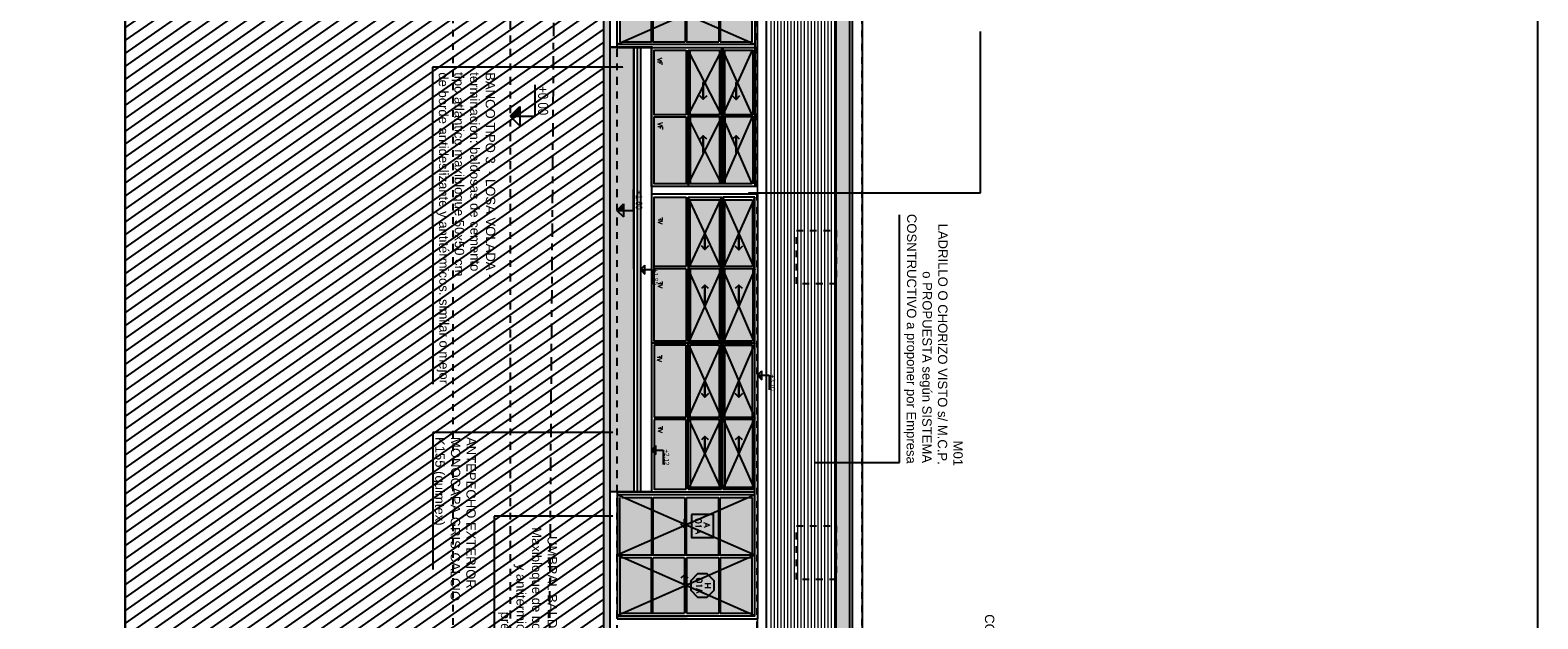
# Model space of a CAD drawing. Header units: millimetres. Extents: x 4617 to 4884, y 1258 to 1784.
# Tile 149 of 168: x 4730 to 4753, y 1405 to 1414. Entities that reach past the tile are written whole.
import ezdxf
from ezdxf.enums import TextEntityAlignment as Align

# ---------------------------------------------------------------- set-up
doc = ezdxf.new("R2010")
doc.units = ezdxf.units.MM
doc.header["$LTSCALE"] = 0.4
for name, pattern in [('DASHDOT', [1, 0.5, -0.25, 0, -0.25]), ('DOT', [6.35, 0, -6.35]), ('RAYITAS', [0.375, 0.25, -0.125])]:
    doc.linetypes.add(name, pattern=pattern)
for name, color, linetype in [('00 AC - ABERTURAS ALUMINIO - TIPO', 3, 'Continuous'), ('200', 6, 'Continuous'), ('200cotas50', 1, 'Continuous'), ('A ALUMINIO', 4, 'Continuous'), ('A HERRERÍA', 4, 'Continuous'), ('A MURO', 1, 'Continuous'), ('A MURO VISTO', 2, 'Continuous'), ('A PROYECCION', 8, 'Continuous'), ('A VEGETACIÓN', 253, 'Continuous'), ('Hatch 354', 254, 'Continuous'), ('Hatch Ladrillo Visto', 32, 'Continuous'), ('TXT', 3, 'Continuous'), ('TXT COTA', 3, 'Continuous'), ('TXT TERMINACIONES', 3, 'Continuous')]:
    doc.layers.add(name, color=color, linetype=linetype)
doc.layers.add('04 gris', color=252, linetype='Continuous', lineweight=13)
doc.styles.add('ARIAL 0.0014', font='arial.ttf', dxfattribs={"height": 0.0014})
doc.styles.add('ARIAL NARROW', font='ARIALN.TTF')
doc.styles.add('ROMANS', font='romans', dxfattribs={"height": 2})
doc.styles.add('SaAS simplex', font='simplex.shx', dxfattribs={"width": 0.8})
doc.styles.get("Standard").update_dxf_attribs({"font": 'arial.ttf'})
doc.dimstyles.new('COTAS 125', dxfattribs={"dimscale": 0.01, "dimtxt": 15, "dimasz": 8, "dimexe": 5, "dimexo": 20, "dimgap": 10, "dimtad": 0, "dimzin": 9, "dimdsep": 46, "dimtxsty": 'SaAS simplex', "dimblk": 'OBLIQUE', "dimcen": 0, "dimclrd": 8, "dimclre": 8, "dimclrt": 256, "dimadec": 1, "dimazin": 0, "dimtfac": 1, "dimtmove": 2, "dimatfit": 3, "dimldrblk": 'OBLIQUE', "dimfxl": 10, "dimlwd": -1, "dimlwe": -1, "dimarcsym": 0})

# ---------------------------------------------------------------- blocks, each defined once
blk = doc.blocks.new('AL 02 b f')
at = {"layer": 'Hatch 354'}
h = blk.add_hatch(color=256, dxfattribs=at)
h.dxf.hatch_style = 1
h.paths.add_polyline_path([(0.907, 2.024), (0.08, 2.024), (0.08, 1.547), (0.907, 1.547)])
h.paths.add_polyline_path([(1.814, 2.024), (0.947, 2.024), (0.947, 1.547), (1.814, 1.547)])
h.paths.add_polyline_path([(1.814, 1.527), (0.947, 1.527), (0.947, 1.044), (1.814, 1.044)])
h.paths.add_polyline_path([(0.907, 1.527), (0.08, 1.527), (0.08, 1.044), (0.907, 1.044)])
h.paths.add_polyline_path([(0.907, 1.024), (0.08, 1.024), (0.08, 0.542), (0.907, 0.542)])
h.paths.add_polyline_path([(1.814, 1.024), (0.947, 1.024), (0.947, 0.542), (1.814, 0.542)])
h.paths.add_polyline_path([(1.814, 0.522), (0.947, 0.522), (0.947, 0.044), (1.814, 0.044)])
h.paths.add_polyline_path([(0.907, 0.522), (0.08, 0.522), (0.08, 0.044), (0.907, 0.044)])
h.paths.add_polyline_path([(2.907, 1.039), (1.937, 1.039), (1.937, 0.559), (2.907, 0.559)])
h.paths.add_polyline_path([(3.937, 1.039), (2.937, 1.039), (2.937, 0.559), (3.937, 0.559)])
h.paths.add_polyline_path([(3.937, 1.539), (2.937, 1.539), (2.937, 1.099), (3.937, 1.099)])
h.paths.add_polyline_path([(2.907, 1.539), (1.937, 1.539), (1.937, 1.099), (2.907, 1.099)])
h.paths.add_polyline_path([(2.907, 2.034), (1.937, 2.034), (1.937, 1.619), (2.907, 1.619)])
h.paths.add_polyline_path([(3.937, 2.034), (3.035, 2.034), (2.937, 2.034), (2.937, 1.619), (3.937, 1.619)])
at = {"layer": 'A ALUMINIO'}
for p, q in [((1.897, 2.104), (-0.003, 2.104)), ((3.977, 2.104), (-0.003, 2.104)), ((3.977, 2.104), (-0.003, 2.104)), ((-0.003, 0.004), (-0.003, 2.104)), ((0.947, 2.064), (0.947, 0.004)), ((1.854, 2.064), (3.977, 2.064)), ((2.937, 2.064), (2.937, 1.589)), ((2.937, 2.034), (3.937, 2.034)), ((3.977, 2.104), (3.977, 0.519)), ((1.814, 2.024), (0.947, 2.024)), ((1.814, 1.547), (1.814, 2.024)), ((1.937, 1.589), (1.937, 2.024)), ((3.937, 2.024), (3.937, 1.539)), ((1.897, 1.589), (3.937, 1.589)), ((2.937, 1.619), (3.937, 1.619)), ((0.907, 1.527), (0.08, 1.527)), ((0.947, 1.547), (1.814, 1.547)), ((0.947, 1.527), (1.814, 1.527)), ((1.897, 1.569), (3.937, 1.569)), ((1.937, 1.069), (1.937, 1.569)), ((2.937, 1.569), (2.937, 1.069)), ((2.937, 1.539), (3.937, 1.539)), ((3.937, 1.539), (3.937, 1.039)), ((0.907, 1.024), (0.08, 1.024)), ((0.947, 1.024), (1.814, 1.024)), ((1.937, 1.069), (3.977, 1.069)), ((1.937, 1.039), (2.907, 1.039)), ((2.937, 1.099), (3.937, 1.099)), ((2.937, 1.039), (3.937, 1.039)), ((3.977, 0.519), (1.897, 0.519)), ((1.897, 0.004), (-0.003, 0.004)), ((0.947, 0.044), (1.814, 0.044))]:
    blk.add_line(p, q, dxfattribs=at)
for points in [[(0.04, 0.004), (0.04, 2.064), (1.854, 2.064), (1.854, 0.004)], [(1.897, 0.004), (1.897, 2.064)], [(1.937, 1.589), (1.937, 2.024)], [(0.907, 1.527), (0.907, 1.044), (0.08, 1.044), (0.08, 1.527)], [(0.947, 1.044), (1.814, 1.044), (1.814, 1.527)], [(2.907, 1.539), (2.907, 1.099), (1.937, 1.099), (1.937, 1.539), (2.907, 1.539)], [(0.907, 1.024), (0.907, 0.542), (0.08, 0.542), (0.08, 1.024)], [(0.947, 0.542), (1.814, 0.542), (1.814, 1.024)], [(2.907, 1.039), (2.907, 0.559), (1.937, 0.559), (1.937, 1.039)], [(3.937, 1.039), (3.937, 0.559), (2.937, 0.559), (2.937, 1.039)], [(1.814, 0.074), (1.814, 0.522), (0.947, 0.522)]]:
    blk.add_lwpolyline(points, dxfattribs=at)
for points in [[(2.907, 2.034), (2.907, 1.619), (1.937, 1.619), (1.937, 2.034)], [(0.08, 1.557), (0.08, 2.024), (0.907, 2.024), (0.907, 1.547), (0.08, 1.547)], [(0.08, 0.522), (0.907, 0.522), (0.907, 0.044), (0.08, 0.044)]]:
    blk.add_lwpolyline(points, close=True, dxfattribs=at)
at = {"layer": 'A PROYECCION'}
for p, q in [((0.04, 2.064), (0.947, 0.004)), ((0.947, 2.064), (0.04, 0.004)), ((0.947, 2.064), (1.854, 0.004)), ((1.854, 2.064), (0.947, 0.004)), ((2.907, 2.024), (1.937, 1.589)), ((1.937, 2.024), (2.907, 1.589)), ((2.937, 2.024), (3.937, 1.589)), ((3.937, 2.024), (2.937, 1.589)), ((2.907, 1.569), (1.937, 1.069)), ((1.937, 1.569), (2.907, 1.069)), ((2.937, 1.569), (3.937, 1.069)), ((3.937, 1.569), (2.942, 1.069))]:
    blk.add_line(p, q, dxfattribs=at)
for points in [[(2.622, 1.838), (2.675, 1.785), (2.422, 1.785), (2.675, 1.785), (2.622, 1.732)], [(3.272, 1.838), (3.219, 1.785), (3.472, 1.785), (3.219, 1.785), (3.272, 1.732)], [(2.621, 1.348), (2.674, 1.295), (2.422, 1.295), (2.674, 1.295), (2.621, 1.242)], [(3.272, 1.348), (3.219, 1.295), (3.472, 1.295), (3.219, 1.295), (3.272, 1.242)], [(0.603, 1.077), (0.656, 1.024), (0.529, 1.024), (0.656, 1.024), (0.603, 0.971)], [(1.411, 1.077), (1.358, 1.024), (1.486, 1.024), (1.358, 1.024), (1.411, 0.971)]]:
    blk.add_lwpolyline(points, dxfattribs=at)
blk = doc.blocks.new('A01b')
at = {"layer": 'Hatch 354'}
h = blk.add_hatch(color=256, dxfattribs=at)
h.dxf.hatch_style = 1
h.paths.add_polyline_path([(0.91, 2.02), (0.083, 2.02), (0.083, 1.543), (0.91, 1.543)])
h.paths.add_polyline_path([(1.817, 2.02), (0.95, 2.02), (0.95, 1.543), (1.817, 1.543)])
h.paths.add_polyline_path([(1.817, 1.523), (0.95, 1.523), (0.95, 1.04), (1.817, 1.04)])
h.paths.add_polyline_path([(0.91, 1.523), (0.083, 1.523), (0.083, 1.04), (0.91, 1.04)])
h.paths.add_polyline_path([(0.91, 1.02), (0.083, 1.02), (0.083, 0.537), (0.91, 0.537)])
h.paths.add_polyline_path([(1.817, 1.02), (0.95, 1.02), (0.95, 0.537), (1.817, 0.537)])
h.paths.add_polyline_path([(1.817, 0.517), (0.95, 0.517), (0.95, 0.04), (1.817, 0.04)])
h.paths.add_polyline_path([(0.91, 0.517), (0.083, 0.517), (0.083, 0.481), (0.083, 0.04), (0.91, 0.04)])
h = blk.add_hatch(color=256, dxfattribs=at)
h.dxf.hatch_style = 1
h.paths.add_polyline_path([(4.096, 2.03), (3.013, 2.03), (3.013, 1.615), (4.096, 1.615)])
h.paths.add_polyline_path([(2.983, 2.03), (1.97, 2.03), (1.97, 1.615), (2.983, 1.615)])
h.paths.add_polyline_path([(2.983, 1.535), (1.97, 1.535), (1.97, 1.095), (2.983, 1.095)])
h.paths.add_polyline_path([(4.096, 1.535), (3.013, 1.535), (3.013, 1.095), (4.096, 1.095)])
h.paths.add_polyline_path([(4.096, 1.035), (3.013, 1.035), (3.013, 0.555), (4.096, 0.555)])
h.paths.add_polyline_path([(2.983, 1.035), (1.94, 1.035), (1.94, 0.555), (2.983, 0.555)])
h = blk.add_hatch(color=256, dxfattribs=at)
h.dxf.hatch_style = 1
h.paths.add_polyline_path([(6.31, 1.035), (5.269, 1.035), (5.269, 0.555), (6.31, 0.555)])
h.paths.add_polyline_path([(6.27, 1.535), (5.269, 1.535), (5.269, 1.095), (6.27, 1.095)])
h.paths.add_polyline_path([(6.27, 2.03), (5.269, 2.03), (5.269, 1.615), (6.27, 1.615)])
h.paths.add_polyline_path([(5.238, 2.03), (4.156, 2.03), (4.156, 1.615), (5.238, 1.615)])
h.paths.add_polyline_path([(5.238, 1.535), (4.156, 1.535), (4.156, 1.095), (5.238, 1.095)])
h.paths.add_polyline_path([(5.238, 1.035), (4.156, 1.035), (4.156, 0.555), (5.238, 0.555)])
at = {"layer": 'A ALUMINIO'}
for p, q in [((6.351, 2.1), (0, 2.1)), ((0, 0), (0, 2.1)), ((0.95, 2.06), (0.95, 0)), ((1.857, 2.06), (6.31, 2.06)), ((1.94, 1.585), (1.94, 2.06)), ((3.013, 2.06), (3.013, 1.585)), ((4.126, 2.06), (4.126, 0.515)), ((5.238, 2.06), (5.238, 1.585)), ((6.31, 2.06), (6.31, 1.585)), ((6.351, 2.1), (6.351, 0.515)), ((1.817, 2.02), (0.95, 2.02)), ((1.817, 1.543), (1.817, 2.02)), ((4.096, 2.02), (4.096, 1.615)), ((5.238, 2.03), (4.156, 2.03)), ((4.156, 2.02), (4.156, 1.615)), ((5.269, 2.03), (6.27, 2.03)), ((6.27, 1.615), (6.27, 2.02)), ((1.94, 1.585), (4.126, 1.585)), ((3.013, 1.585), (4.096, 1.585)), ((6.31, 1.585), (4.126, 1.585)), ((4.156, 1.615), (5.238, 1.615)), ((5.238, 1.585), (4.156, 1.585)), ((0.91, 1.523), (0.083, 1.523)), ((0.95, 1.543), (1.817, 1.543)), ((0.95, 1.523), (1.817, 1.523)), ((1.94, 1.065), (1.94, 1.565)), ((1.94, 1.565), (4.126, 1.565)), ((3.013, 1.565), (3.013, 1.065)), ((3.013, 1.535), (4.096, 1.535)), ((4.096, 1.535), (4.096, 1.095)), ((5.238, 1.535), (4.156, 1.535)), ((4.156, 1.535), (4.156, 1.095)), ((5.238, 1.565), (5.238, 1.065)), ((0, 1.05), (0, 0)), ((0.91, 1.04), (0.083, 1.04)), ((0.91, 1.01), (0.083, 1.01)), ((0.95, 1.04), (1.817, 1.04)), ((0.95, 1.02), (1.817, 1.02)), ((1.94, 1.065), (4.126, 1.065)), ((1.94, 1.035), (2.983, 1.035)), ((2.983, 1.035), (2.983, 0.555)), ((3.013, 1.095), (4.096, 1.095)), ((3.013, 1.035), (4.096, 1.035)), ((3.013, 1.035), (3.013, 0.555)), ((4.096, 1.005), (4.096, 0.622)), ((6.31, 1.065), (4.126, 1.065)), ((5.238, 1.095), (4.156, 1.095)), ((5.238, 1.035), (4.156, 1.035)), ((5.238, 1.035), (5.238, 0.555)), ((6.31, 1.035), (5.269, 1.035)), ((5.269, 1.035), (5.269, 0.555)), ((0.083, 0.517), (0.083, 0.54)), ((6.351, 0.515), (1.9, 0.515)), ((1.9, 0), (0, 0)), ((0.95, 0.04), (1.817, 0.04))]:
    blk.add_line(p, q, dxfattribs=at)
for points in [[(0.043, 0), (0.043, 2.06), (1.857, 2.06), (1.857, 0)], [(1.9, 0), (1.9, 2.06)], [(1.94, 1.585), (1.94, 2.02)], [(5.269, 2.02), (5.269, 1.615), (6.27, 1.615)], [(0.083, 1.04), (0.083, 1.523)], [(0.91, 1.523), (0.91, 1.04)], [(1.817, 1.04), (1.817, 1.523)], [(2.983, 1.535), (2.983, 1.095), (1.97, 1.095), (1.97, 1.535), (2.983, 1.535)], [(6.31, 1.065), (6.31, 1.565), (4.126, 1.565)], [(5.269, 1.535), (5.269, 1.095), (6.27, 1.095), (6.27, 1.535), (5.269, 1.535)], [(0.083, 0.54), (0.083, 1.01)], [(0.91, 1.01), (0.91, 0.54)], [(1.817, 0.54), (1.817, 1.01)], [(2.983, 0.555), (1.94, 0.555), (1.94, 1.035)], [(4.096, 1.035), (4.096, 0.555), (3.013, 0.555)], [(4.156, 1.035), (4.156, 0.555), (6.31, 0.555), (6.31, 1.035)], [(0.083, 0.537), (0.91, 0.537)], [(1.817, 0.537), (0.95, 0.537)], [(1.817, 0.07), (1.817, 0.517), (0.95, 0.517)]]:
    blk.add_lwpolyline(points, dxfattribs=at)
for points in [[(0.083, 1.553), (0.083, 2.02), (0.91, 2.02), (0.91, 1.543), (0.083, 1.543)], [(1.97, 2.03), (2.983, 2.03), (2.983, 1.615), (1.97, 1.615)], [(3.013, 1.615), (4.096, 1.615), (4.096, 2.02), (3.013, 2.02)], [(0.083, 0.517), (0.91, 0.517), (0.91, 0.04), (0.083, 0.04), (0.083, 0.51)]]:
    blk.add_lwpolyline(points, close=True, dxfattribs=at)
at = {"layer": 'A PROYECCION'}
for p, q in [((0.043, 2.06), (0.95, 0)), ((0.95, 2.06), (0.043, 0)), ((0.95, 2.06), (1.857, 0)), ((1.857, 2.06), (0.95, 0)), ((3.013, 2.06), (1.94, 1.585)), ((1.94, 2.06), (3.013, 1.585)), ((3.013, 2.06), (4.126, 1.585)), ((4.126, 2.06), (3.013, 1.585)), ((5.238, 2.06), (4.126, 1.585)), ((4.126, 2.06), (5.238, 1.585)), ((5.238, 2.06), (6.31, 1.585)), ((6.31, 2.06), (5.238, 1.585)), ((3.013, 1.565), (1.94, 1.065)), ((1.94, 1.565), (3.013, 1.065)), ((3.013, 1.565), (4.126, 1.065)), ((4.126, 1.565), (3.013, 1.065)), ((5.238, 1.565), (4.126, 1.065)), ((4.126, 1.565), (5.238, 1.065)), ((5.238, 1.565), (6.31, 1.065)), ((6.31, 1.565), (5.238, 1.065))]:
    blk.add_line(p, q, dxfattribs=at)
for points in [[(2.676, 1.876), (2.729, 1.822), (2.477, 1.822), (2.729, 1.822), (2.676, 1.769)], [(3.37, 1.876), (3.317, 1.822), (3.569, 1.822), (3.317, 1.822), (3.37, 1.769)], [(4.94, 1.876), (4.993, 1.823), (4.682, 1.822), (4.993, 1.823), (4.94, 1.77)], [(5.575, 1.876), (5.522, 1.822), (5.774, 1.822), (5.522, 1.822), (5.575, 1.769)], [(2.676, 1.368), (2.729, 1.315), (2.477, 1.315), (2.729, 1.315), (2.676, 1.262)], [(3.37, 1.368), (3.317, 1.315), (3.569, 1.315), (3.317, 1.315), (3.37, 1.262)], [(4.94, 1.368), (4.993, 1.315), (4.682, 1.315), (4.993, 1.315), (4.94, 1.262)], [(5.579, 1.368), (5.526, 1.315), (5.779, 1.315), (5.526, 1.315), (5.579, 1.262)], [(0.606, 1.063), (0.659, 1.01), (0.532, 1.01), (0.659, 1.01), (0.606, 0.957)], [(1.414, 1.063), (1.361, 1.01), (1.489, 1.01), (1.361, 1.01), (1.414, 0.957)]]:
    blk.add_lwpolyline(points, dxfattribs=at)
at = {"layer": 'TXT TERMINACIONES', "color": 252, "char_height": 0.06784, "attachment_point": 7}
for insert in [(2.781, 0.614), (4.946, 0.614), (5.901, 0.614), (3.844, 0.603)]:
    blk.add_mtext('{\\Fromans|c0;VF}', dxfattribs=dict(at, insert=insert))
blk = doc.blocks.new('Nivel corte')
at = {"color": 0}
for p, q in [((0, 0.2), (0.25, 0.2)), ((0, 0), (0, 0.2)), ((0.078, 0.078), (-0.078, 0.078)), ((0, 0), (-0.078, 0.078)), ((0, 0), (0.078, 0.078))]:
    blk.add_line(p, q, dxfattribs=at)
blk.add_solid([(0, 0), (0.078, 0.078), (0, 0.078), (0.078, 0.078)], dxfattribs=at)
at = {"color": 0, "style": 'ARIAL NARROW', "flags": 4}
blk.add_attdef('NIVEL', text='', height=0.08, dxfattribs=at).set_placement((0.125, 0.2), align=Align.BOTTOM_CENTER)
blk = doc.blocks.new('*U468')
at = {"color": 0, "linetype": 'ByBlock'}
blk.add_lwpolyline([(-0.287, -0.195), (0.287, -0.195), (0.287, 0.354), (-0.287, 0.354)], close=True, dxfattribs=at)
at = {"color": 0, "linetype": 'ByBlock', "style": 'ROMANS', "width": 1.1}
blk.add_text('A', height=0.15, dxfattribs=at).set_placement((-0.088, 0.112))
at = {"color": 0, "linetype": 'ByBlock', "style": 'ROMANS', "width": 1.05}
blk.add_attdef('NRO', text='', height=0.15, dxfattribs=at).set_placement((0, -0.027), align=Align.MIDDLE)
blk = doc.blocks.new('*U575')
at = {"color": 0, "linetype": 'ByBlock', "ltscale": 0.1}
blk.add_lwpolyline([(0, 0.344), (0.119, 0.344), (0.288, 0.175), (0.288, -0.064), (0.119, -0.233), (0, -0.233), (-0.119, -0.233), (-0.288, -0.064), (-0.288, 0.175), (-0.119, 0.344)], close=True, dxfattribs=at)
at = {"color": 0, "style": 'ROMANS', "width": 1.1}
blk.add_text('H', height=0.15, dxfattribs=at).set_placement((-0.088, 0.112))
at = {"color": 0, "linetype": 'ByBlock', "style": 'ROMANS', "width": 1.05}
blk.add_attdef('NRO', text='', height=0.15, dxfattribs=at).set_placement((0, -0.027), align=Align.MIDDLE)
blk = doc.blocks.new('_Oblique')
at = {"layer": 'TXT COTA', "color": 0, "lineweight": -2}
blk.add_line((-0.5, -0.5), (0.5, 0.5), dxfattribs=at)

msp = doc.modelspace()

# ---------------------------------------------------------------- hatches: boundary and pattern name
at = {"layer": 'A MURO'}
h = msp.add_hatch(color=256, dxfattribs=at)
h.dxf.hatch_style = 1
h.paths.add_polyline_path([(4739.034, 1429.899), (4739.034, 1395.889), (4739.134, 1395.889), (4739.134, 1429.899)])
at = {"layer": 'A MURO VISTO', "ltscale": 0.001}
h = msp.add_hatch(color=252, dxfattribs=at)
h.dxf.hatch_style = 1
h.paths.add_polyline_path([(4742.511, 1395.938), (4742.511, 1429.849), (4742.711, 1429.849), (4742.711, 1395.938)])
at = {"layer": 'A MURO VISTO'}
h = msp.add_hatch(color=253, dxfattribs=at)
h.dxf.hatch_style = 1
h.paths.add_polyline_path([(4739.483, 1413.329), (4739.484, 1406.679), (4739.134, 1406.679), (4739.133, 1413.329)])
at = {"layer": 'A VEGETACIÓN'}
h = msp.add_hatch(dxfattribs=at)
h.set_pattern_fill('LINE', color=253, scale=0.05, angle=-55, double=1)
h.set_pattern_definition([(215, (4644.44439, 1771.97546), (0.09105526, -0.13004039), [])])
edge = h.paths.add_edge_path()
edge.add_spline(control_points=[(4738.633, 1379.471), (4738.406, 1380.399), (4738.406, 1380.399), (4738.233, 1381.51)], knot_values=[6.676632, 6.676632, 6.676632, 6.676632, 7.676632, 7.676632, 7.676632, 7.676632], degree=3, periodic=0)
edge.add_spline(control_points=[(4738.233, 1381.51), (4738.221, 1381.801), (4738.209, 1382.093), (4738.212, 1382.378)], knot_values=[5.800748, 5.800748, 5.800748, 5.800748, 6.676632, 6.676632, 6.676632, 6.676632], degree=3, periodic=0)
edge.add_line((4738.212, 1382.378), (4738.15, 1382.396))
edge.add_line((4738.15, 1382.396), (4738.15, 1382.197))
edge.add_line((4738.15, 1382.197), (4738.12, 1382.197))
edge.add_line((4738.12, 1382.197), (4738.12, 1382.997))
edge.add_line((4738.12, 1382.997), (4738.139, 1382.997))
edge.add_spline(control_points=[(4738.208, 1382.438), (4738.189, 1382.645), (4738.089, 1383.65), (4737.164, 1384.645), (4737.93, 1386.22)], knot_values=[1.871673, 1.871673, 1.871673, 1.871673, 2.491865, 5.74761, 5.74761, 5.74761, 5.74761], degree=3, periodic=0)
edge.add_spline(control_points=[(4737.93, 1386.22), (4738.223, 1387.021), (4738.411, 1387.609), (4738.548, 1388.086)], knot_values=[0.013677, 0.013677, 0.013677, 0.013677, 1.871673, 1.871673, 1.871673, 1.871673], degree=3, periodic=0)
edge.add_line((4738.548, 1388.086), (4738.452, 1388.086))
edge.add_line((4738.452, 1388.086), (4738.452, 1388.286))
edge.add_line((4738.452, 1388.286), (4738.493, 1388.286))
edge.add_line((4738.493, 1388.286), (4738.493, 1390.006))
edge.add_line((4738.493, 1390.006), (4738.593, 1390.006))
edge.add_line((4738.593, 1390.006), (4739.022, 1390.006))
edge.add_line((4739.022, 1390.006), (4739.006, 1390.069))
edge.add_line((4739.006, 1390.069), (4739.04, 1390.259))
edge.add_line((4739.04, 1390.259), (4738.999, 1390.802))
edge.add_line((4738.999, 1390.802), (4739.047, 1390.916))
edge.add_line((4739.047, 1390.916), (4739.018, 1391.008))
edge.add_line((4739.018, 1391.008), (4739.05, 1391.269))
edge.add_line((4739.05, 1391.269), (4739.044, 1391.586))
edge.add_line((4739.044, 1391.586), (4739.072, 1392.025))
edge.add_line((4739.072, 1392.025), (4739.054, 1392.326))
edge.add_line((4739.054, 1392.326), (4739.068, 1392.359))
edge.add_line((4739.068, 1392.359), (4739.058, 1392.381))
edge.add_line((4739.058, 1392.381), (4739.083, 1392.601))
edge.add_line((4739.083, 1392.601), (4739.062, 1392.786))
edge.add_line((4739.062, 1392.786), (4738.809, 1392.786))
edge.add_line((4738.809, 1392.786), (4738.809, 1392.936))
edge.add_line((4738.809, 1392.936), (4739.009, 1392.936))
edge.add_line((4739.009, 1392.936), (4739.034, 1395.887))
edge.add_line((4739.034, 1395.887), (4738.834, 1395.889))
edge.add_line((4738.834, 1395.889), (4738.834, 1396.189))
edge.add_line((4738.834, 1396.189), (4739.034, 1396.189))
edge.add_line((4739.034, 1396.189), (4739.034, 1429.598))
edge.add_line((4739.034, 1429.598), (4738.604, 1429.598))
edge.add_line((4738.604, 1429.598), (4738.343, 1429.598))
edge.add_line((4738.343, 1429.598), (4738.343, 1432.976))
edge.add_line((4738.343, 1432.976), (4738.417, 1432.976))
edge.add_spline(control_points=[(4738.417, 1432.976), (4738.479, 1434.528), (4738.453, 1436.294), (4738.441, 1438.695), (4738.435, 1439.641), (4738.437, 1440.185)], knot_values=[0, 0, 0, 0, 4.374738, 5.574756, 7.216242, 7.216242, 7.216242, 7.216242], degree=3, periodic=0)
edge.add_line((4738.437, 1440.185), (4731.874, 1440.185))
edge.add_line((4731.874, 1440.185), (4731.874, 1376.272))
edge.add_line((4731.874, 1376.272), (4738.368, 1376.273))
edge.add_line((4738.368, 1376.273), (4738.333, 1377.908))
edge.add_line((4738.333, 1377.908), (4738.333, 1378.428))
edge.add_line((4738.333, 1378.428), (4738.533, 1378.428))
edge.add_line((4738.533, 1378.428), (4738.533, 1379.138))
edge.add_line((4738.533, 1379.138), (4738.333, 1379.138))
edge.add_line((4738.333, 1379.138), (4738.333, 1379.238))
edge.add_line((4738.333, 1379.238), (4738.633, 1379.238))
edge.add_line((4738.633, 1379.238), (4738.633, 1379.471))
at = {"layer": 'Hatch Ladrillo Visto', "lineweight": 13}
h = msp.add_hatch(dxfattribs=at)
h.set_pattern_fill('_USER', color=256, scale=0.05, angle=990, pattern_type=0)
h.set_pattern_definition([(270, (4762.691375, 1451.45255), (0.05, -9e-17), [])])
h.paths.add_polyline_path([(4742.498, 1429.899), (4742.498, 1429.572), (4742.498, 1427.51), (4742.498, 1421.187), (4742.498, 1411.194), (4742.498, 1406.879), (4742.498, 1404.724), (4742.498, 1402.604), (4742.498, 1400.449), (4742.498, 1396.219), (4742.498, 1395.888), (4739.179, 1395.888), (4739.179, 1395.913), (4739.178, 1395.913), (4739.178, 1395.963), (4739.179, 1395.963), (4739.179, 1396.188), (4741.338, 1396.188), (4741.378, 1396.188), (4741.501, 1396.188), (4741.518, 1396.188), (4741.518, 1429.599), (4741.493, 1429.599), (4739.177, 1429.601), (4739.171, 1429.905)])
h.paths.add_polyline_path([(4740.991, 1429.599), (4741.285, 1429.599), (4741.285, 1429.601), (4740.991, 1429.601)], flags=17)

# ---------------------------------------------------------------- linework, layer by layer
at = {"layer": '04 gris'}
for p, q in [((4741.334, 1396.189), (4741.334, 1429.598)), ((4741.334, 1396.189), (4741.334, 1429.598)), ((4741.34, 1396.189), (4741.34, 1429.598)), ((4741.468, 1396.189, -10), (4741.468, 1429.598, -10)), ((4741.474, 1396.189), (4741.474, 1429.598)), ((4741.474, 1396.189), (4741.474, 1429.598))]:
    msp.add_line(p, q, dxfattribs=at)
at = {"layer": '200', "color": 2, "linetype": 'DASHDOT', "ltscale": 0.6}
for points in [[(4737.633, 1440.185), (4737.633, 1376.272)], [(4739.233, 1440.185), (4739.233, 1376.272)]]:
    msp.add_lwpolyline(points, dxfattribs=at)
at = {"layer": '200', "color": 90, "linetype": 'DASHDOT'}
msp.add_lwpolyline([(4737.633, 1386.747), (4738.133, 1390.495), (4738.417, 1432.976), (4738.437, 1440.185)], dxfattribs=at)
at = {"layer": 'A MURO'}
for points in [[(4731.874, 1376.272), (4731.874, 1440.185), (4700.928, 1440.185), (4700.928, 1376.272)], [(4753.011, 1376.272), (4753.011, 1440.185), (4731.874, 1440.185), (4731.874, 1376.272)], [(4739.034, 1429.899), (4739.034, 1395.889), (4739.134, 1395.889), (4739.134, 1429.899)]]:
    msp.add_lwpolyline(points, close=True, dxfattribs=at)
at = {"layer": 'A MURO VISTO', "color": 2}
for p, q in [((4739.484, 1413.329), (4739.484, 1406.679)), ((4739.534, 1413.329), (4739.534, 1406.679)), ((4739.584, 1413.329), (4739.584, 1406.679))]:
    msp.add_line(p, q, dxfattribs=at)
at = {"layer": 'A MURO VISTO'}
for p, q in [((4739.749, 1413.329), (4739.749, 1406.679)), ((4739.749, 1413.328), (4739.749, 1406.679)), ((4739.749, 1406.679), (4739.134, 1406.679)), ((4739.234, 1406.679), (4739.234, 1404.779))]:
    msp.add_line(p, q, dxfattribs=at)
at = {"layer": 'A MURO VISTO', "color": 1}
msp.add_lwpolyline([(4742.755, 1395.592), (4742.755, 1430.203), (4742.904, 1430.203), (4742.904, 1395.592)], close=True, dxfattribs=at)
at = {"layer": 'A MURO VISTO'}
msp.add_lwpolyline([(4742.511, 1395.938), (4742.511, 1429.849), (4742.711, 1429.849), (4742.711, 1395.938)], close=True, dxfattribs=at)
at = {"layer": 'A MURO VISTO', "ltscale": 0.001}
msp.add_lwpolyline([(4739.483, 1413.329), (4739.484, 1406.679), (4739.134, 1406.679), (4739.133, 1413.329)], close=True, dxfattribs=at)
at = {"layer": 'A PROYECCION', "color": 1, "linetype": 'RAYITAS', "ltscale": 0.7}
msp.add_lwpolyline([(4736.884, 1395.889), (4736.784, 1395.889), (4736.784, 1422.519), (4736.884, 1422.519), (4736.884, 1429.598)], dxfattribs=at)
at = {"layer": 'A PROYECCION', "linetype": 'RAYITAS'}
for points in [[(4741.921, 1409.79), (4741.921, 1410.59), (4742.511, 1410.59), (4742.511, 1409.79)], [(4741.921, 1405.368), (4741.921, 1406.168), (4742.511, 1406.168), (4742.511, 1405.368)]]:
    msp.add_lwpolyline(points, close=True, dxfattribs=at)
at = {"layer": 'TXT', "color": 253, "linetype": 'DOT', "ltscale": 0.01}
for p, q in [((4741.332, 1387.238), (4741.332, 1427.296)), ((4742.904, 1387.279), (4742.904, 1427.337))]:
    msp.add_line(p, q, dxfattribs=at)
at = {"layer": 'TXT COTA', "color": 2}
for p, q in [((4739.234, 1413.328), (4739.234, 1415.229)), ((4739.767, 1413.329), (4739.134, 1413.329))]:
    msp.add_line(p, q, dxfattribs=at)

# ---------------------------------------------------------------- block references
at = {"layer": '00 AC - ABERTURAS ALUMINIO - TIPO', "xscale": 0.6, "yscale": 0.6, "zscale": 0.6, "rotation": 270.0000000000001}
msp.add_blockref('*U468', (4740.467, 1406.166), dxfattribs=at).add_auto_attribs({'NRO': '01A'})
at = {"layer": '00 AC - ABERTURAS ALUMINIO - TIPO'}
ref = msp.add_blockref('*U575', (4740.479, 1405.277, 10), dxfattribs=dict(at, xscale=-0.6, yscale=0.6, zscale=0.6, rotation=269.999999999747))
ref.add_attrib('NRO', '01A', dxfattribs={"layer": '0', "color": 0, "linetype": 'ByBlock', "height": 0.09, "rotation": 270, "style": 'ROMANS', "width": 1.05}).set_placement((4740.463, 1405.277, 10), align=Align.MIDDLE)
at = {"layer": '200cotas50'}
ref = msp.add_blockref('Nivel corte', (4737.633, 1412.298), dxfattribs=dict(at, xscale=-1.875, yscale=1.875, zscale=1.875, rotation=269.9999999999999))
ref.add_attrib('NIVEL', '+0.00', dxfattribs={"layer": '0', "color": 0, "height": 0.15, "rotation": 270, "style": 'ARIAL NARROW', "flags": 4}).set_placement((4738.008, 1412.531), align=Align.BOTTOM_CENTER)
ref = msp.add_blockref('Nivel corte', (4739.233, 1410.889), dxfattribs=dict(at, xscale=-1.25, yscale=1.25, zscale=1.25, rotation=269.9999999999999))
ref.add_attrib('NIVEL', '+1.60', dxfattribs={"layer": '0', "color": 0, "height": 0.1, "rotation": 270, "style": 'ARIAL NARROW', "flags": 4}).set_placement((4739.483, 1411.044), align=Align.BOTTOM_CENTER)
at = {"layer": '200cotas50', "xscale": 0.875, "yscale": 0.875, "zscale": 0.875, "rotation": 269.9999999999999}
for p, values in [((4739.583, 1410.003), {'NIVEL': '+1.95'}), ((4741.334, 1408.422), {'NIVEL': '+3.70'}), ((4739.748, 1407.304), {'NIVEL': '+2.12'})]:
    msp.add_blockref('Nivel corte', p, dxfattribs=at).add_auto_attribs(values)
at = {"layer": 'A ALUMINIO', "rotation": 269.9999999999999}
msp.add_blockref('AL 02 b f', (4739.23, 1415.225), dxfattribs=at)
at = {"layer": 'A ALUMINIO', "xscale": -1, "rotation": 269.9999999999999}
msp.add_blockref('A01b', (4739.234, 1404.779), dxfattribs=at)

# ---------------------------------------------------------------- texts
at = {"layer": 'TXT TERMINACIONES', "color": 252, "char_height": 0.06784, "attachment_point": 3, "rotation": 270}
for insert in [(4739.906, 1413.065), (4739.914, 1412.098)]:
    msp.add_mtext('{\\Fromans|c0;VF}', dxfattribs=dict(at, insert=insert))
at = {"layer": 'TXT TERMINACIONES', "char_height": 0.14, "style": 'ARIAL 0.0014'}
for s, insert, width, attachment_point, rotation in [('\\pt3.7334;BANCO TIPO 3  - LOSA VOLADA - \\Pterminación: baldosas de cemento\\P\\ptz;tipo atlántico maxibloque 50x50 cm \\Pde borde antideslizante y antitérmicos. similar o mejor', (4736.525, 1412.954, -20), 5.97285, 7, 270.1389), ('\\pi3.648;M01 \\P\\pi0.4014;LADRILLO O CHORIZO VISTO s/ M.C.P.\\P\\pi1.1147;o PROPUESTA según SISTEMA \\P\\pi0.2571;COSNTRUCTIVO a proponer por Empresa', (4743.533, 1411.094, -20), 3.97799, 7, 269.8668), ('ANTEPECHO EXTERIOR\\PMONOCAPA GRIS CALCIO K155 (quimtex)', (4736.474, 1407.5, -20), 2.78216, 7, 269.8668), ('\\pi3.0168;CONECTOR DE ALUMINIO', (4744.744, 1407.865, -20), 5.44321, 7, 269.8668), ('UMBRAL BALDOSA ATLÁNTICO Maxibloque de borde antideslizante y antitérmicos similar o mejor prefabricados c/nariz', (4737.459, 1403.071, -40), 3.19318, 9, 270.1389)]:
    msp.add_mtext(s, dxfattribs=dict(at, insert=insert, width=width, attachment_point=attachment_point, rotation=rotation))

# ---------------------------------------------------------------- leaders
at = {"layer": 'A HERRERÍA', "color": 254, "ltscale": 0.5}
for points in [[(4739.321, 1413.029, -20), (4736.475, 1413.029, -20), (4736.476, 1408.289, -20)], [(4742.197, 1407.116, -20), (4743.461, 1407.116, -20), (4743.461, 1410.822, -20)], [(4739.17, 1407.567, -20), (4736.476, 1407.567, -20), (4736.476, 1405.516, -20)], [(4739.17, 1406.315, -20), (4737.398, 1406.315, -20), (4737.398, 1403.183, -20)]]:
    msp.add_leader(points, dimstyle='COTAS 125', override={"dimtxt": 5, "dimasz": 6, "dimldrblk": 'DotSmall'}, dxfattribs=at)
at = {"layer": 'TXT'}
msp.add_leader([(4741.203, 1411.15, -10), (4744.674, 1411.15, -10), (4744.674, 1413.567, -10)], dimstyle='COTAS 125', override={"dimtxt": 5, "dimasz": 6, "dimldrblk": 'DotSmall'}, dxfattribs=at)

doc.saveas('drawing.dxf')
